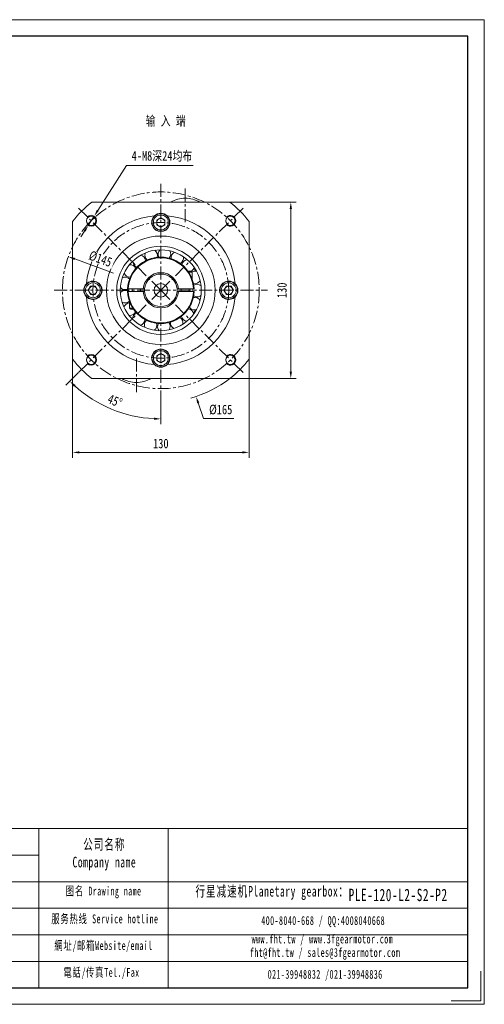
# Model space of a CAD drawing. Header units: millimetres. Extents: x -141 to 886, y -130 to 595.
# Tile 3 of 3: x 544 to 886, y -130 to 595. Entities that reach past the tile are written whole.
import ezdxf

# ---------------------------------------------------------------- set-up
doc = ezdxf.new("R2010")
doc.units = ezdxf.units.MM
doc.header["$LTSCALE"] = 1.5
doc.linetypes.add('CENTER', pattern=[10.16, 6.35, -1.27, 1.27, -1.27])
doc.layers.get('0').update_dxf_attribs({"lineweight": 18})
for name, color, linetype, lineweight in [('1轮廓实线层', 7, 'Continuous', 18), ('3中心线层', 1, 'CENTER', 18), ('7标注层', 4, 'Continuous', 18), ('SLD-0', 7, 'Continuous', 18)]:
    doc.layers.add(name, color=color, linetype=linetype, lineweight=lineweight)
doc.styles.add('PC_TEXTSTYLE', font='txt', dxfattribs={"width": 0.8})
doc.styles.add('TH_GBDIM', font='txt', dxfattribs={"width": 0.8})
doc.styles.add('标准', font='txt', dxfattribs={"width": 0.667})
doc.dimstyles.new('TH_GBDIM', dxfattribs={"dimscale": 2, "dimtxt": 3.5, "dimasz": 2.5, "dimexe": 2, "dimexo": 0, "dimgap": 1.5, "dimtad": 1, "dimdec": 1, "dimdsep": 46, "dimtxsty": 'TH_GBDIM', "dimcen": 2.5, "dimdle": 5, "dimclrd": 4, "dimclre": 4, "dimclrt": 3, "dimadec": 0, "dimazin": 2, "dimtfac": 0.714286, "dimtdec": 1, "dimtmove": 0, "dimatfit": 3, "dimfxl": 1, "dimtolj": 1, "dimarcsym": 0})

# ---------------------------------------------------------------- blocks, each defined once
blk = doc.blocks.new('*X17')
at = {"layer": '7标注层', "transparency": 16777216}
for points in [[(600.39, 455.28), (601.8, 454.39), (598.4, 450.62)], [(590.69, 440.12), (592.09, 439.22), (594.09, 443.88)]]:
    blk.add_hatch(color=4, dxfattribs=at).paths.add_polyline_path(points, flags=0)
at = {"layer": '7标注层', "color": 4, "transparency": 16777216}
for p, q in [((622.28, 487.94), (601.09, 454.83)), ((671.38, 487.94), (622.28, 487.94)), ((594.09, 443.88), (598.4, 450.62)), ((591.39, 439.67), (588.7, 435.46))]:
    blk.add_line(p, q, dxfattribs=at)
at = {"layer": '7标注层', "color": 3, "transparency": 16777216, "insert": (648.33, 494.71), "char_height": 7, "width": 94.2044, "attachment_point": 5, "style": 'TH_GBDIM'}
blk.add_mtext('4-M8深24均布', dxfattribs=at)
blk = doc.blocks.new('*X18')
at = {"layer": '7标注层', "transparency": 16777216}
for points in [[(742.44, 455.99), (744.11, 455.99), (743.28, 460.99)], [(742.44, 335.99), (744.11, 335.99), (743.28, 330.99)]]:
    blk.add_hatch(color=4, dxfattribs=at).paths.add_polyline_path(points, flags=0)
at = {"layer": '7标注层', "color": 4, "transparency": 16777216}
for p, q in [((698.31, 460.99), (747.28, 460.99)), ((743.28, 335.99), (743.28, 455.99)), ((698.31, 330.99), (747.28, 330.99))]:
    blk.add_line(p, q, dxfattribs=at)
at = {"layer": '7标注层', "color": 3, "transparency": 16777216, "insert": (736.78, 395.99), "char_height": 7, "width": 21.28, "attachment_point": 5, "rotation": 90, "style": 'TH_GBDIM'}
blk.add_mtext('130', dxfattribs=at)
blk = doc.blocks.new('*X19')
at = {"layer": '7标注层', "transparency": 16777216}
for points in [[(587.51, 277.34), (587.51, 275.68), (582.51, 276.51)], [(707.51, 277.34), (707.51, 275.68), (712.51, 276.51)]]:
    blk.add_hatch(color=4, dxfattribs=at).paths.add_polyline_path(points, flags=0)
at = {"layer": '7标注层', "color": 4, "transparency": 16777216}
for p, q in [((582.51, 345.18), (582.51, 272.51)), ((712.51, 345.18), (712.51, 272.51)), ((587.51, 276.51), (707.51, 276.51))]:
    blk.add_line(p, q, dxfattribs=at)
at = {"layer": '7标注层', "color": 3, "transparency": 16777216, "insert": (647.51, 283.01), "char_height": 7, "width": 21.28, "attachment_point": 5, "style": 'TH_GBDIM'}
blk.add_mtext('130', dxfattribs=at)
blk = doc.blocks.new('*X24')
at = {"layer": '7标注层', "transparency": 16777216}
blk.add_hatch(color=4, dxfattribs=at).paths.add_polyline_path([(675.86, 313.21), (674.28, 312.68), (673.5, 317.69)], flags=0)
at = {"layer": '7标注层', "color": 4, "transparency": 16777216}
for p, q in [((647.51, 390.99), (647.51, 400.99)), ((642.51, 395.99), (652.51, 395.99)), ((678.88, 301.47), (675.07, 312.94)), ((701.35, 301.47), (678.88, 301.47))]:
    blk.add_line(p, q, dxfattribs=at)
blk.add_arc((647.51, 395.99), 82.5, 285.58526, 308.01228, dxfattribs=at)
at = {"layer": '7标注层', "color": 3, "transparency": 16777216, "insert": (691.62, 307.97), "char_height": 7, "width": 30.5511, "attachment_point": 5, "style": 'TH_GBDIM'}
blk.add_mtext('%%C165', dxfattribs=at)
blk = doc.blocks.new('*X25')
at = {"transparency": 16777216}
for points in [[(583.53, 324.91), (584.68, 326.12), (580.48, 328.96)], [(642.53, 302.16), (642.49, 300.49), (647.51, 301.19)]]:
    blk.add_hatch(color=4, dxfattribs=at).paths.add_polyline_path(points, flags=0)
at = {"color": 4, "transparency": 16777216}
for p, q in [((586.7, 335.18), (577.65, 326.13)), ((647.51, 317.49), (647.51, 297.19))]:
    blk.add_line(p, q, dxfattribs=at)
blk.add_arc((647.51, 395.99), 94.8, 228.02234, 266.97766, dxfattribs=at)
at = {"color": 3, "transparency": 16777216, "insert": (613.72, 314.41), "char_height": 7, "width": 25.1409, "attachment_point": 5, "rotation": 337.5, "style": 'TH_GBDIM'}
blk.add_mtext('45%%D', dxfattribs=at)
blk = doc.blocks.new('*X26')
at = {"layer": '7标注层', "transparency": 16777216}
blk.add_hatch(color=4, dxfattribs=at).paths.add_polyline_path([(584.37, 419.88), (583.8, 418.32), (579.39, 420.81)], flags=0)
at = {"layer": '7标注层', "color": 4, "transparency": 16777216}
blk.add_line((612.71, 408.67), (584.09, 419.1), dxfattribs=at)
at = {"layer": '7标注层', "color": 3, "transparency": 16777216, "insert": (602.97, 419.13), "char_height": 7, "width": 33.418, "attachment_point": 5, "rotation": 339.97911, "style": 'TH_GBDIM'}
blk.add_mtext('%%C145', dxfattribs=at)

msp = doc.modelspace()

# ---------------------------------------------------------------- linework, layer by layer
at = {"color": 7, "linetype": 'Continuous', "lineweight": 15}
for p, q in [((698.313829, 460.988705), (596.701822, 460.988705)), ((582.507827, 446.794711), (582.507827, 345.182706)), ((644.507826, 447.720759), (647.507826, 449.45281)), ((644.507826, 444.256656), (644.507826, 447.720759)), ((647.507826, 442.524605), (644.507826, 444.256656)), ((647.507826, 449.45281), (650.507825, 447.720759)), ((650.507825, 444.256656), (647.507826, 442.524605)), ((650.507825, 447.720759), (650.507825, 444.256656)), ((712.507826, 345.182706), (712.507826, 446.794711)), ((667.613793, 409.988708), (669.757825, 409.988708)), ((670.507826, 409.238708), (668.115773, 409.238708)), ((670.507826, 409.238708), (670.507826, 404.42968)), ((624.837897, 405.620343), (624.980949, 405.621455)), ((594.043724, 395.988708), (595.775776, 398.988708)), ((595.775776, 392.988708), (594.043724, 395.988708)), ((595.775776, 398.988708), (599.239877, 398.988708)), ((599.239877, 392.988708), (595.775776, 392.988708)), ((599.239877, 398.988708), (600.971928, 395.988708)), ((600.971928, 395.988708), (599.239877, 392.988708)), ((634.546344, 396.988708), (623.528668, 396.988708)), ((623.528668, 394.988708), (634.546344, 394.988708)), ((626.507826, 396.988708), (626.507826, 394.988708)), ((632.507825, 396.988708), (632.507825, 394.988708)), ((671.486981, 396.988708), (660.469309, 396.988708)), ((660.469309, 394.988708), (671.486981, 394.988708)), ((662.507825, 396.988708), (662.507825, 394.988708)), ((668.507826, 396.988708), (668.507826, 394.988708)), ((694.043722, 395.988708), (695.775774, 398.988708)), ((695.775774, 392.988708), (694.043722, 395.988708)), ((695.775774, 398.988708), (699.239876, 398.988708)), ((699.239876, 392.988708), (695.775774, 392.988708)), ((699.239876, 398.988708), (700.971928, 395.988708)), ((700.971928, 395.988708), (699.239876, 392.988708)), ((624.507826, 387.547736), (624.507826, 382.738708)), ((624.10188, 377.490344), (624.621366, 377.457055)), ((624.507826, 382.738708), (626.899878, 382.738708)), ((627.401856, 381.988708), (625.257826, 381.988708)), ((644.507826, 347.720758), (647.507826, 349.452809)), ((647.507826, 349.452809), (650.507825, 347.720758)), ((644.507826, 344.256659), (644.507826, 347.720758)), ((647.507826, 342.524607), (644.507826, 344.256659)), ((650.507825, 344.256659), (647.507826, 342.524607)), ((650.507825, 347.720758), (650.507825, 344.256659)), ((596.701822, 330.988709), (698.313829, 330.988709))]:
    msp.add_line(p, q, dxfattribs=at)
for points in [[(671.50027, 400.949819), (671.831835, 400.887107), (672.489457, 400.835003)], [(623.860086, 395.042383), (623.843625, 395.647076), (623.862295, 396.988708)], [(671.153356, 396.988708), (671.163976, 395.283259), (671.153356, 394.988708)]]:
    msp.add_lwpolyline(points, dxfattribs=at)
for centre, radius in [((596.242584, 447.25395), 3.4), ((647.507826, 445.988708), 6.5), ((647.507826, 445.988708), 5.5), ((698.773067, 447.25395), 3.4), ((647.507826, 395.988708), 40), ((647.507826, 395.988708), 32.5), ((647.507826, 395.988708), 29.833333), ((597.507826, 395.988708), 6.5), ((597.507826, 395.988708), 5.5), ((647.507826, 395.988708), 5), ((697.507826, 395.988708), 6.5), ((697.507826, 395.988708), 5.5), ((647.507826, 345.988708), 6.5), ((647.507826, 345.988708), 5.5), ((596.242584, 344.723466), 3.4), ((698.773067, 344.723466), 3.4)]:
    msp.add_circle(centre, radius, dxfattribs=at)
for centre, radius, start, end in [((647.507826, 395.988708), 82.5, 128.012279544, 141.987720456), ((666.68325, 439.016356), 25, 92.694866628, 118.49075525), ((664.332402, 439.016356), 25, 61.50924475, 87.305133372), ((647.507826, 395.988708), 82.5, 38.012279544, 51.987720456), ((647.507826, 395.988708), 55, 94.955981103, 175.044018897), ((647.507826, 445.988708), 6.75, 134.742479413, 45.257520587), ((647.507826, 445.988708), 6.75, 45.257520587, 134.742479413), ((647.507826, 395.988708), 55, 4.955981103, 85.044018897), ((647.507826, 445.988708), 3, 120, 180), ((647.507826, 445.988708), 3, 180, 240), ((647.507826, 445.988708), 3, 60, 120), ((647.507826, 445.988708), 3, 240, 300), ((647.507826, 445.988708), 3, 0, 60), ((647.507826, 445.988708), 3, 300, 360), ((631.551944, 417.458975), 4.625, 3.081319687, 74.835183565), ((640.385365, 421.773065), 4.625, 157.224985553, 228.978849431), ((640.385365, 421.773065), 4.625, 341.904849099, 53.658712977), ((650.180712, 422.604834), 4.625, 136.048514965, 207.802378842), ((650.180712, 422.604834), 4.625, 320.728378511, 32.482242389), ((659.615072, 419.841949), 4.625, 114.872044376, 186.625908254), ((647.507826, 395.988708), 24.5, 2.339253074, 177.660746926), ((647.507826, 395.988708), 24, 2.388015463, 177.611984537), ((624.873455, 410.245206), 4.625, 24.257790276, 96.011654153), ((631.551944, 417.458975), 4.625, 178.401456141, 250.155320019), ((659.615072, 419.841949), 4.625, 299.551907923, 11.305771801), ((667.414281, 413.85755), 4.625, 93.695573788, 165.449437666), ((624.873455, 410.245206), 4.625, 199.577926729, 269.559496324), ((647.507826, 395.988708), 13, 4.411725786, 175.588274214), ((647.507826, 395.988708), 12, 4.780191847, 175.219808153), ((669.757826, 409.238708), 0.75, 0, 90), ((667.414281, 413.85755), 4.625, 302.818793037, 350.129301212), ((672.525013, 405.459866), 4.625, 72.5191032, 117.000318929), ((647.507826, 395.988708), 29.36, 28.548214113, 34.100190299), ((597.507826, 395.988708), 6.75, 135.257520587, 224.742479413), ((597.507826, 395.988708), 6.75, 224.742479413, 135.257520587), ((621.251862, 401.106019), 4.625, 45.434260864, 117.188124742), ((674.257035, 395.78305), 4.625, 51.342632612, 123.09649649), ((672.525013, 405.459866), 4.625, 269.559496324, 328.952830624), ((697.507826, 395.988708), 6.75, 44.742479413, 315.257520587), ((697.507826, 395.988708), 6.75, 315.257520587, 44.742479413), ((597.507826, 395.988708), 3, 150, 210), ((597.507826, 395.988708), 3, 90, 150), ((597.507826, 395.988708), 3, 210, 270), ((597.507826, 395.988708), 3, 30, 90), ((597.507826, 395.988708), 3, 270, 330), ((597.507826, 395.988708), 3, 330, 30), ((621.176283, 391.27571), 4.625, 54.529632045, 138.36459533), ((621.251862, 401.106019), 4.625, 220.754397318, 269.559496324), ((621.251862, 401.106019), 4.625, 269.559496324, 295.9672607), ((647.507826, 395.988708), 24.5, 182.339253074, 357.660746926), ((647.507826, 395.988708), 24, 182.388015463, 357.611984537), ((647.507826, 395.988708), 13, 184.411725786, 355.588274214), ((647.507826, 395.988708), 12, 175.219808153, 184.780191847), ((647.507826, 395.988708), 12, 184.780191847, 355.219808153), ((647.507826, 395.988708), 12, 355.219808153, 4.780191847), ((674.257035, 395.78305), 4.625, 236.022496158, 269.559496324), ((674.257035, 395.78305), 4.625, 269.559496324, 307.776360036), ((697.507826, 395.988708), 3, 150, 210), ((697.507826, 395.988708), 3, 90, 150), ((697.507826, 395.988708), 3, 210, 270), ((697.507826, 395.988708), 3, 30, 90), ((697.507826, 395.988708), 3, 270, 330), ((697.507826, 395.988708), 3, 330, 30), ((647.507826, 395.988708), 55, 184.955981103, 265.044018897), ((621.176283, 391.27571), 4.625, 241.930867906, 269.559496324), ((624.656924, 382.081918), 4.625, 91.847394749, 159.541065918), ((621.176283, 391.27571), 4.625, 269.559496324, 313.684731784), ((647.507826, 395.988708), 55, 274.955981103, 355.044018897), ((672.376428, 386.134008), 4.625, 30.166162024, 101.920025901), ((625.257826, 382.738708), 0.75, 180, 270), ((624.656924, 382.081918), 4.625, 269.559496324, 334.861202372), ((631.223707, 374.766315), 4.625, 108.963672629, 180.717536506), ((667.137179, 377.815899), 4.625, 8.989691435, 80.743555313), ((672.376428, 386.134008), 4.625, 214.84602557, 269.559496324), ((647.507826, 395.988708), 29.36, 325.018802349, 330.570778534), ((672.376428, 386.134008), 4.625, 269.559496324, 286.599889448), ((631.223707, 374.766315), 4.625, 284.283809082, 356.03767296), ((639.98975, 370.316914), 4.625, 130.140143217, 201.894007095), ((639.98975, 370.316914), 4.625, 305.460279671, 17.214143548), ((649.77115, 369.33463), 4.625, 151.316613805, 223.070477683), ((649.77115, 369.33463), 4.625, 326.636750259, 38.390614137), ((659.246876, 371.952128), 4.625, 172.493084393, 244.246948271), ((659.246876, 371.952128), 4.625, 347.813220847, 59.567084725), ((667.137179, 377.815899), 4.625, 193.669554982, 265.423418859), ((647.507826, 345.988708), 6.75, 314.742479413, 225.257520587), ((647.507826, 345.988708), 3, 120, 180), ((647.507826, 345.988708), 3, 60, 120), ((647.507826, 345.988708), 3, 0, 60), ((647.507826, 395.988708), 82.5, 218.012279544, 231.987720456), ((647.507826, 345.988708), 6.75, 225.257520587, 314.742479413), ((647.507826, 345.988708), 3, 180, 240), ((647.507826, 345.988708), 3, 240, 300), ((647.507826, 345.988708), 3, 300, 0), ((647.507826, 395.988708), 82.5, 308.012279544, 321.987720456), ((630.68325, 352.96106), 25, 241.50924475, 267.305133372), ((628.332402, 352.96106), 25, 272.694866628, 298.49075525)]:
    msp.add_arc(centre, radius, start, end, dxfattribs=at)
at = {"color": 4}
for centre, start, end in [((596.242584, 447.25395), 226.580773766, 135), ((698.773067, 447.25395), 222.742597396, 136.580773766), ((596.242584, 344.723466), 225, 133.419226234), ((698.773067, 344.723466), 223.419226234, 135)]:
    msp.add_arc(centre, 4, start, end, dxfattribs=at)
at = {"color": 7, "linetype": 'Continuous', "lineweight": 15}
for points in [[(623.528668, 396.988708), (623.028242, 396.988708)], [(623.028242, 394.988708), (623.528668, 394.988708)], [(634.546344, 394.988708), (635.549565, 394.988708)], [(660.469309, 396.988708), (659.466088, 396.988708)], [(671.987407, 396.988708), (671.486981, 396.988708)], [(671.486981, 394.988708), (671.987407, 394.988708)]]:
    msp.add_open_spline(points, degree=1, dxfattribs=at)
for points, knots in [([(635.549565, 396.988708), (635.287563, 396.988708), (634.953129, 396.988708), (634.618762, 396.988708), (634.546344, 396.988708)], [0, 0, 0, 0, 0.7859431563, 1.0032206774, 1.0032206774, 1.0032206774, 1.0032206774]), ([(659.466088, 394.988708), (659.72809, 394.988708), (660.062524, 394.988708), (660.396891, 394.988708), (660.469309, 394.988708)], [0, 0, 0, 0, 0.7859429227, 1.0032206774, 1.0032206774, 1.0032206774, 1.0032206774])]:
    msp.add_open_spline(points, degree=3, knots=knots, dxfattribs=at)
at = {"layer": '3中心线层'}
for p, q in [((647.507826, 474.488708), (647.507826, 317.488708)), ((665.507826, 471.024131), (665.507826, 445.068298)), ((647.507826, 395.988708), (586.702022, 456.794512)), ((647.507826, 395.988708), (708.313629, 456.794512)), ((569.007826, 395.988708), (726.007826, 395.988708)), ((647.507826, 395.988708), (586.702022, 335.182904)), ((647.507826, 395.988708), (708.313629, 335.182904)), ((629.507826, 320.953285), (629.507826, 346.909118))]:
    msp.add_line(p, q, dxfattribs=at)
for radius in [72.5, 50]:
    msp.add_circle((647.507826, 395.988708), radius, dxfattribs=at)
at = {"layer": 'SLD-0'}
for p, q in [((-49.931777, -0.823571), (873.592778, -0.823571)), ((557.611135, -0.823571), (557.611135, -118.128188)), ((652.967313, -0.823571), (652.967313, -118.128188)), ((38.571363, -20.395892), (557.611135, -20.395892)), ((-49.931777, -39.968214), (873.592778, -39.968214)), ((38.571363, -59.540535), (873.592778, -59.540535)), ((38.571363, -79.112856), (873.592778, -79.112856)), ((38.571363, -98.685177), (873.592778, -98.685177))]:
    msp.add_line(p, q, dxfattribs=at)
at = {"layer": 'SLD-0', "color": 3}
msp.add_lwpolyline([(883.368126, -105.909002), (883.368126, -127.903536), (861.373592, -127.903536)], dxfattribs=at)

# ---------------------------------------------------------------- texts
at = {"color": 3, "insert": (636.377327, 524.408406), "char_height": 7, "width": 60.677065, "attachment_point": 1, "style": 'PC_TEXTSTYLE'}
msp.add_mtext('输 入 端', dxfattribs=at)
at = {"layer": 'SLD-0', "color": 1, "attachment_point": 2, "style": '标准'}
for s, insert, char_height, width in [('\\T1.1;公司名称\\PCompany name', (605.894006, -8.550346), 7.82892843, 101.36017896), ('\\T1.1;图名 Drawing name', (605.358863, -43.576094), 6.52410703, 83.43474538), ('\\T1.1;  行星减速机Planetary gearbox：', (725.634862, -43.072839), 7.82892843, 123.13056848), ('\\T1.1;\\pxt5;PLE-120-L2-S2-P2', (822.357922, -45.151455), 9.13374984, 83.44404243), ('\\T1.1;服务热线 Service hotline', (606.284025, -64.091015), 6.52410703, 92.9543217), ('\\T1.1;400-8040-668 / QQ:4008040668', (767.105733, -65.337621), 6.52410703, 189.95204607), ('\\T1.1;www.fht.tw / www.3fgearmotor.com ', (766.504175, -78.926458), 6.52410703, 190.16587953), ('\\T1.1;網址/邮箱Website/email', (605.26816, -83.747129), 6.52410703, 96.75669966), ('\\T1.1;\\pxt12;fht@fht.tw / sales@3fgearmotor.com ', (768.492462, -88.860946), 6.52410703, 190.16587953), ('\\T1.1;電話/传真Tel./Fax', (603.806469, -103.556494), 6.52410703, 97.92039918), ('\\T1.1;021-39948832 /021-39948836 ', (768.56068, -104.98294), 6.52410703, 145.20603456)]:
    msp.add_mtext(s, dxfattribs=dict(at, insert=insert, char_height=char_height, width=width))

# ---------------------------------------------------------------- dimensions: what is measured, and where the dimension line sits
dim = msp.add_angular_dim_2l(base=(611.230103, 308.406539), line1=((647.507826, 395.988708), (586.702022, 335.182904)), line2=((647.507826, 474.488708), (647.507826, 317.488708)), dimstyle='TH_GBDIM', override={"dimtad": 1, "dimtih": 0, "dimtoh": 0, "dimsah": 1, "dimtdec": 0, "dimtzin": 8})
dim.commit()
dim.dimension.update_dxf_attribs({"geometry": '*X25', "text_midpoint": (613.717546, 314.411756)})
at = {"layer": '7标注层'}
dim = msp.add_diameter_dim_2p(p1=(594.086333, 443.884887), p2=(598.398835, 450.623012), text='4-M8深24均布', dimstyle='TH_GBDIM', override={"dimtoh": 1, "dimdec": 0, "dimpost": '%%C<>', "dimsah": 1, "dimtzin": 0}, dxfattribs=at)
dim.commit()
dim.dimension.update_dxf_attribs({"geometry": '*X17', "text_midpoint": (622.280649, 487.937469), "dimtype": 163})
dim = msp.add_diameter_dim_2p(p1=(621.517011, 474.287671), p2=(673.498641, 317.689745), dimstyle='TH_GBDIM', override={"dimtih": 1, "dimtoh": 1, "dimpost": '%%C<>', "dimsah": 1, "dimtofl": 0, "dimtzin": 0}, dxfattribs=at)
dim.commit()
dim.dimension.update_dxf_attribs({"geometry": '*X24', "text_midpoint": (678.88269, 301.469959), "dimtype": 163})
dim = msp.add_linear_dim(base=(743.278222, 460.988708), p1=(698.313829, 330.988708), p2=(698.313829, 460.988708), angle=90, dimstyle='TH_GBDIM', override={"dimdec": 5, "dimsah": 1, "dimtzin": 0}, dxfattribs=at)
dim.commit()
dim.dimension.update_dxf_attribs({"geometry": '*X18', "text_midpoint": (743.278222, 395.988708), "dimtype": 160})
dim = msp.add_linear_dim(base=(712.507824, 276.509301), p1=(582.507826, 345.182704), p2=(712.507824, 345.182704), dimstyle='TH_GBDIM', override={"dimdec": 5, "dimsah": 1, "dimtzin": 0}, dxfattribs=at)
dim.commit()
dim.dimension.update_dxf_attribs({"geometry": '*X19', "text_midpoint": (647.507825, 276.509301), "dimtype": 160})

# ---------------------------------------------------------------- next in the draw order: wipeouts: each hides what was drawn before it
msp.add_wipeout([(592.117854, 418.939112), (594.788283, 426.267741), (613.830192, 419.32919), (611.159763, 412.00056)]).dxf.layer = '1轮廓实线层'

# ---------------------------------------------------------------- next in the draw order: linework, layer by layer
at = {"layer": 'SLD-0', "color": 3}
msp.add_lwpolyline([(-140.599624, -130.347373), (885.811964, -130.347373), (885.811964, 595.472249), (-140.599624, 595.472249)], close=True, dxfattribs=at)
at = {"layer": 'SLD-0', "color": 3, "lineweight": 25}
msp.add_lwpolyline([(-79.503696, -118.128188), (873.592778, -118.128188), (873.592778, 583.253063), (-79.503696, 583.253063)], close=True, dxfattribs=at)

# ---------------------------------------------------------------- next in the draw order: dimensions: what is measured, and where the dimension line sits
at = {"layer": '7标注层'}
dim = msp.add_diameter_dim_2p(p1=(715.626496, 371.16741), p2=(579.389156, 420.810006), dimstyle='TH_GBDIM', override={"dimpost": '%%C<>', "dimsah": 1, "dimtzin": 0}, dxfattribs=at)
dim.commit()
dim.dimension.update_dxf_attribs({"geometry": '*X26', "text_midpoint": (600.748665, 413.02696), "dimtype": 163})

doc.saveas('drawing.dxf')
